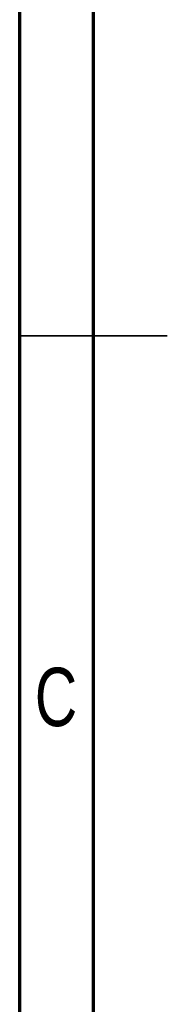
# Model space of a CAD drawing. Header units: millimetres. Extents: x 15 to 415, y 5 to 292.
# Tile 2 of 38: x 15 to 25, y 103 to 170. Entities that reach past the tile are written whole.
import ezdxf

# ---------------------------------------------------------------- set-up
doc = ezdxf.new("R2010")
doc.units = ezdxf.units.MM
doc.styles.add('SLDTEXTSTYLE0', font='TXT', dxfattribs={"width": 0.75})

msp = doc.modelspace()

# ---------------------------------------------------------------- linework, layer by layer
at = {"color": 7, "linetype": 'Continuous', "lineweight": 70}
for p, q in [((15, 5), (15, 292)), ((20, 10), (20, 287))]:
    msp.add_line(p, q, dxfattribs=at)
at = {"color": 7, "linetype": 'Continuous', "lineweight": 35}
for p, q in [((15, 148.5), (25, 148.5)), ((20, 148.5), (15, 148.5))]:
    msp.add_line(p, q, dxfattribs=at)

# ---------------------------------------------------------------- texts
at = {"color": 7, "linetype": 'Continuous', "lineweight": 0, "insert": (17.4587, 125.9529), "char_height": 3.9688, "attachment_point": 2, "style": 'SLDTEXTSTYLE0'}
msp.add_mtext('C', dxfattribs=at)

doc.saveas('drawing.dxf')
